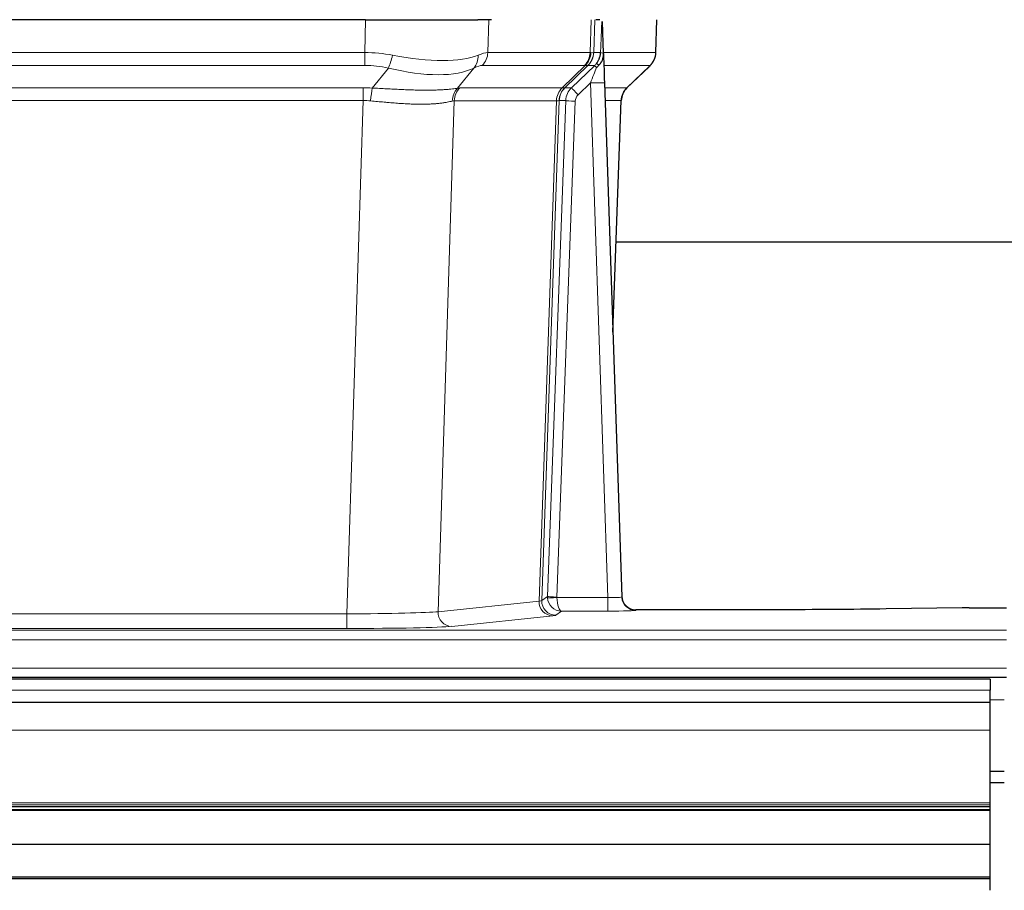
# Model space of a CAD drawing. Header units: inches. Extents: x 0 to 20790, y -12 to 14700.
# Tile 101 of 184: x 4601 to 4811, y 11947 to 12133. Entities that reach past the tile are written whole.
import ezdxf

# ---------------------------------------------------------------- set-up
doc = ezdxf.new("R2010")
doc.units = ezdxf.units.IN
doc.layers.add('1', color=7, linetype='Continuous', true_color=0xffffff)

msp = doc.modelspace()

# ---------------------------------------------------------------- linework, layer by layer
at = {"layer": '1', "color": 2, "linetype": 'Continuous', "lineweight": 25}
for p, q in [((4674.781, 12132.719), (4459.558, 12132.719)), ((4674.781, 12132.719), (4698.64, 12132.719)), ((4701.535, 12132.719), (4698.64, 12132.719)), ((4724.573, 12132.719), (4723.789, 12132.719)), ((4736.519, 12125.709), (4736.767, 12132.719)), ((4725.381, 12125.558), (4725.154, 12132.288)), ((4725.382, 12125.508), (4725.381, 12125.558)), ((4730.368, 12118.195), (4735.106, 12122.704)), ((4725.59, 12119.241), (4729.278, 12009.864)), ((4727.378, 12066.216), (4729.157, 12115.49)), ((4896.227, 12085.347), (4728.003, 12085.347)), ((4729.278, 12009.864), (4729.286, 12009.73)), ((4762.169, 12007.098), (4732.266, 12007.098)), ((4801.713, 12007.507), (4785.549, 12007.263)), ((4803.212, 12007.518), (4811.169, 12007.518)), ((4807.669, 11992.324), (3830.669, 11992.324)), ((4323.169, 11992.719), (4811.169, 11992.719)), ((4807.669, 11992.324), (4807.669, 11989.96)), ((4807.669, 11987.324), (4807.669, 11989.96)), ((4807.669, 11987.324), (3830.669, 11987.324)), ((4807.669, 11981.466), (4807.669, 11987.324)), ((4807.669, 11965.984), (4807.669, 11981.466)), ((4807.669, 11972.719), (4810.666, 11972.719)), ((4807.668, 11970.324), (4810.669, 11970.324)), ((4807.669, 11965.135), (3830.669, 11965.135)), ((4807.669, 11965.559), (4807.669, 11965.984)), ((4807.669, 11965.135), (4807.669, 11965.559)), ((4807.669, 11964.468), (4807.669, 11965.135)), ((4807.669, 11964.468), (3830.669, 11964.468)), ((4807.669, 11964.332), (3830.669, 11964.332)), ((4807.669, 11964.332), (4807.669, 11964.468)), ((4807.669, 11957.101), (4807.669, 11964.332)), ((4807.669, 11957.101), (3830.669, 11957.101)), ((4807.669, 11950.166), (4807.669, 11957.101)), ((4807.669, 11950.166), (3830.669, 11950.166)), ((4807.669, 11949.813), (4807.669, 11950.166)), ((4807.669, 11949.813), (3830.669, 11949.813)), ((4807.669, 11947.365), (4807.669, 11949.813))]:
    msp.add_line(p, q, dxfattribs=at)
at = {"layer": '1', "color": 110, "linetype": 'Continuous', "lineweight": 13}
for p, q in [((4674.59, 12125.725), (4674.781, 12132.719)), ((4700.963, 12132.719), (4700.772, 12125.725)), ((4722.519, 12125.725), (4722.763, 12132.719)), ((4723.548, 12132.719), (4723.304, 12125.725)), ((4736.503, 12125.725), (4736.75, 12132.719)), ((4459.748, 12125.725), (4674.59, 12125.725)), ((4674.59, 12122.987), (4674.59, 12125.725)), ((4700.772, 12125.725), (4722.519, 12125.725)), ((4723.304, 12125.725), (4724.766, 12125.725)), ((4725.375, 12125.725), (4736.503, 12125.725)), ((4674.59, 12122.987), (4459.748, 12122.987)), ((4676.161, 12118.16), (4679.614, 12122.429)), ((4697.813, 12122.429), (4694.32, 12118.111)), ((4721.337, 12122.987), (4699.589, 12122.987)), ((4716.557, 12118.179), (4721.503, 12122.975)), ((4722.048, 12122.975), (4717.157, 12118.231)), ((4718.594, 12118.238), (4723.521, 12122.987)), ((4723.521, 12122.987), (4722.086, 12122.987)), ((4735.285, 12122.987), (4725.465, 12122.987)), ((4730.376, 12118.214), (4735.189, 12122.795)), ((4460.09, 12118.237), (4674.248, 12118.237)), ((4674.248, 12115.499), (4674.248, 12118.237)), ((4694.822, 12118.179), (4716.557, 12118.179)), ((4717.182, 12118.238), (4718.594, 12118.238)), ((4722.592, 12119.245), (4719.982, 12116.729)), ((4726.286, 12009.703), (4722.592, 12119.245)), ((4725.624, 12118.238), (4730.364, 12118.238)), ((4674.248, 12115.499), (4460.09, 12115.499)), ((4670.774, 12006.213), (4674.248, 12115.499)), ((4693.64, 12115.459), (4690.183, 12006.682)), ((4715.375, 12115.459), (4693.64, 12115.459)), ((4711.668, 12008.929), (4715.381, 12115.459)), ((4715.964, 12115.503), (4712.254, 12009.043)), ((4713.482, 12009.94), (4717.373, 12115.503)), ((4719.371, 12115.362), (4715.48, 12009.799)), ((4717.373, 12115.503), (4715.964, 12115.503)), ((4729.145, 12115.503), (4725.716, 12115.503)), ((4727.372, 12066.39), (4729.145, 12115.503)), ((4690.183, 12006.682), (4711.668, 12008.929)), ((4712.254, 12009.043), (4713.482, 12009.94)), ((4715.481, 12009.703), (4726.286, 12009.703)), ((4726.286, 12009.703), (4726.286, 12006.809)), ((4716.444, 12006.809), (4715.25, 12005.937)), ((4726.286, 12006.809), (4716.444, 12006.809)), ((4732.266, 12007.098), (4732.277, 12006.966)), ((4463.564, 12006.213), (4670.774, 12006.213)), ((4670.774, 12006.213), (4670.774, 12003.11)), ((4714.577, 12005.812), (4693.091, 12003.565)), ((4323.169, 12002.745), (4811.169, 12002.745)), ((4670.774, 12003.11), (4463.564, 12003.11)), ((4323.169, 12000.675), (4811.169, 12000.675)), ((4323.169, 11994.649), (4811.169, 11994.649)), ((4807.669, 11989.96), (3830.669, 11989.96)), ((4807.669, 11987.894), (4810.666, 11987.894)), ((4807.669, 11981.466), (3830.669, 11981.466)), ((4807.669, 11965.984), (3830.669, 11965.984)), ((4807.669, 11965.559), (3830.669, 11965.559))]:
    msp.add_line(p, q, dxfattribs=at)
for centre, major_axis, ratio, start_param, end_param in [((4673.941, 12102.865), (26.983, 1.545), 0.8452785, 1.2775604, 1.4983912), ((4679.614, 12125.306), (-0.881, -3.902), 0.2224052, 0.7930597, 1.5799958), ((4674.843, 12135.954), (-26.677, 8.186), 0.3267204, 1.882912, 2.7667489), ((4695.117, 12125.306), (1.736, -3.604), 0.8689501, 0.3464596, 1.1333957), ((4673.941, 12102.865), (27.492, 22.639), 0.1155218, 0.1441436, 0.3649744), ((4696.893, 12125.865), (0, -4), 0.9702957, 0.7679449, 1.5358897), ((4718.64, 12125.865), (0, -4), 0.9702957, 0.7679449, 1.5358897), ((4718.807, 12125.853), (-0.603, -3.954), 0.9772749, 0.9153799, 1.6837369), ((4719.271, 12125.853), (1.703, -3.619), 0.9971774, 0.3287851, 1.0971421), ((4719.309, 12125.865), (0, -4), 0.9993908, 0.7679449, 1.5358897), ((4695.51, 12102.865), (27.661, 22.629), 0.1172118, 0.1096856, 0.1416657), ((4696.66, 12135.954), (-26.658, 10.191), 0.0473724, 2.9456198, 3.0909709), ((4695.509, 12102.864), (27.808, 22.856), 0.0163196, 0.0204945, 0.0524746), ((4726.763, 12125.655), (-1.999, 0.077), 0.1036431, 0.0350743, 0.8106069), ((4732.508, 12125.865), (0, 4), 0.9993908, 3.9095375, 4.6774824), ((4673.941, 12099.987), (16.721, 16.271), 0.9721633, 0.5640914, 0.7849223), ((4674.843, 12135.954), (-25.873, 10.634), 0.4068526, 1.919368, 2.8032049), ((4676.637, 12099.987), (23.46, 22.829), 0.1194803, 0.122173, 0.3430038), ((4698.206, 12099.987), (23.636, 22.829), 0.1185164, 0.0901184, 0.1220986), ((4696.66, 12135.954), (-25.449, 12.923), 0.0600246, 2.9512599, 3.096611), ((4698.286, 12099.987), (23.811, 22.997), 0.0168484, 0.0174427, 0.0494225), ((4722.592, 12119.314), (1.856, 4.567), 0.0053314, 4.6992705, 5.4949999), ((4720.744, 12125.865), (3.533, 1.889), 0.9978057, 4.9883759, 5.1348763), ((4724.909, 12121.549), (1.388, -1.44), 0.0242285, 3.1658454, 3.9417885), ((4725.496, 12122.203), (1.583, -1.222), 0.0276319, 3.169255, 3.9405385), ((4711.469, 12099.987), (23.826, 22.997), 0.016839, 6.1714068, 6.3006297), ((4673.458, 12094.237), (17.528, 16.98), 0.9676454, 0.7049966, 0.7848442), ((4676.161, 12115.283), (0.32, 3.987), 0.0824896, 0.7712526, 1.5399639), ((4697.016, 12115.234), (-0.926, 3.891), 0.9457602, 0.5436933, 1.3082514), ((4697.519, 12115.301), (0, 4), 0.9702957, 0.7679449, 1.5315264), ((4670.757, 12094.07), (24.592, 23.931), 0.1189226, 0.1216051, 0.196623), ((4719.253, 12115.301), (0, 4), 0.9702957, 0.7679449, 1.5315264), ((4719.259, 12115.302), (-0.019, 4), 0.9702844, 0.7633847, 1.5270253), ((4719.934, 12115.354), (-1.442, 3.731), 0.998056, 0.3995344, 1.1665625), ((4719.959, 12115.36), (0, 4), 0.9993908, 0.7679449, 1.5351916), ((4692.344, 12094.219), (24.849, 24.015), 0.0168506, 0.0174341, 0.039887), ((4721.371, 12115.36), (2.83, 2.828), 0.9993905, 1.5533428, 2.3205896), ((4719.982, 12116.799), (1.388, -1.44), 0.0242285, 3.1658454, 4.7375178), ((4722.592, 12119.14), (2.998, 0.101), 0.0348797, 6.2820091, 7.8528054), ((4733.14, 12115.36), (0, -4), 0.9993908, 3.9095375, 4.6767843), ((4705.495, 12094.22), (24.879, 24.014), 0.016827, 6.2565923, 6.3006169), ((4721.371, 12115.29), (1.703, 1.052), 0.998638, 1.7848011, 2.5520478), ((4673.458, 12091.359), (2.819, 24.028), 0.8253154, 0.0219437, 0.1017912), ((4673.453, 12091.192), (20.559, 24.143), 0.1188179, 0.0965282, 0.1715461), ((4695.122, 12091.343), (20.849, 24.157), 0.0182438, 0.0122069, 0.0346604), ((4719.371, 12115.431), (1.999, -0.074), 0.0348758, 3.1764983, 4.7136745), ((4708.272, 12091.343), (20.882, 24.158), 0.0154016, 6.2548756, 6.2989002), ((4714.577, 12008.811), (0.312, -2.984), 0.969741, 4.5720353, 6.175756), ((4692.251, 12008.957), (20.016, 0.105), 0.0266879, 6.037898, 6.2472222), ((4715.25, 12008.936), (1.769, -2.423), 0.9990158, 4.0464368, 5.6519121), ((4716.48, 12009.834), (0.383, 2.976), 0.9995814, 1.6633112, 1.7590768), ((4715.48, 12009.869), (1.999, -0.074), 0.0348758, 3.1764983, 4.7136745), ((4715.481, 12009.773), (-1.997, -0.118), 0.0348391, 0.0373692, 1.5687431), ((4716.444, 12009.808), (-0.98, 2.84), 0.9849493, 1.294853, 2.8045628), ((4716.48, 12009.764), (0.606, 0.798), 0.9977279, 2.1841966, 2.279962), ((4716.444, 12009.808), (-0.028, 3), 0.3214645, 1.6026847, 3.1123946), ((4726.273, 12009.965), (-3.005, 0.103), 0.0869619, 1.577888, 3.1486843), ((4732.277, 12009.965), (-2.991, -0.235), 0.9996552, 0.0000105, 1.4923863), ((4670.768, 12006.711), (20.013, 0.095), 0.0248544, 4.7125895, 6.0379715), ((4693.091, 12006.564), (0.312, -2.984), 0.969741, 4.5720353, 6.175756), ((4726.273, 12006.966), (-6.003, 0), 0.0262109, 1.5728579, 3.1436542), ((4692.251, 12005.958), (23.014, 0), 0.0261612, 6.0380559, 6.2473801), ((4670.768, 12003.712), (-23.012, 0), 0.0261647, 1.5710736, 2.8964556)]:
    msp.add_ellipse(centre, major_axis=major_axis, ratio=ratio, start_param=start_param, end_param=end_param, dxfattribs=at)
at = {"layer": '1', "color": 2, "linetype": 'Continuous', "lineweight": 25}
for centre, major_axis, ratio, start_param, end_param in [((4725.59, 12119.415), (-0.227, 6.726), 0.0008736, 0.4374328, 1.5967123), ((4732.412, 12125.673), (3.174, -2.434), 0.9869112, 6.1322815, 6.2830018), ((4733.153, 12115.337), (-3.886, 0.947), 0.998973, 5.7186048, 6.4862172), ((4732.266, 12010.102), (-0.15, 3), 0.998739, 1.5545356, 3.0917055), ((4803.215, 12007.439), (-3, 0), 0.0262223, 4.7133912, 5.2365954)]:
    msp.add_ellipse(centre, major_axis=major_axis, ratio=ratio, start_param=start_param, end_param=end_param, dxfattribs=at)
at = {"layer": '1', "color": 110, "linetype": 'Continuous', "lineweight": 13}
for points, knots in [([(4724.766, 12125.725), (4724.787, 12126.277), (4724.809, 12126.829), (4724.852, 12127.931), (4724.873, 12128.482), (4724.906, 12129.307), (4724.917, 12129.581), (4724.939, 12130.13), (4724.95, 12130.404), (4724.973, 12130.951), (4724.984, 12131.224), (4725.001, 12131.633), (4725.007, 12131.769), (4725.018, 12132.04), (4725.024, 12132.176), (4725.03, 12132.311)], [0, 0, 0, 0, 0.25, 0.25, 0.5, 0.5, 0.625, 0.625, 0.75, 0.75, 0.875, 0.875, 0.9375, 0.9375, 1, 1, 1, 1]), ([(4676.161, 12118.16), (4676.679, 12118.138), (4677.194, 12118.113), (4678.219, 12118.062), (4678.73, 12118.035), (4679.364, 12118.002), (4679.491, 12117.996), (4679.744, 12117.983), (4679.87, 12117.976), (4680.246, 12117.957), (4680.496, 12117.944), (4681.238, 12117.907), (4681.725, 12117.884), (4682.683, 12117.84), (4683.155, 12117.82), (4684.084, 12117.785), (4684.541, 12117.77), (4685.214, 12117.751), (4685.437, 12117.745), (4685.768, 12117.738), (4685.877, 12117.736), (4686.041, 12117.732), (4686.096, 12117.731), (4686.205, 12117.729), (4686.691, 12117.721), (4687.16, 12117.717), (4687.965, 12117.715), (4688.743, 12117.72), (4689.466, 12117.736), (4690.161, 12117.757), (4690.496, 12117.771), (4690.896, 12117.791), (4690.975, 12117.795), (4691.131, 12117.803), (4691.209, 12117.808), (4691.438, 12117.821), (4691.585, 12117.831), (4692.015, 12117.861), (4692.284, 12117.882), (4692.785, 12117.928), (4693.018, 12117.951), (4693.45, 12117.999), (4693.648, 12118.022), (4694.01, 12118.069), (4694.174, 12118.091), (4694.32, 12118.111)], [0, 0, 0, 0, 0.0625, 0.0625, 0.125, 0.125, 0.140625, 0.140625, 0.15625, 0.15625, 0.1875, 0.1875, 0.25, 0.25, 0.3125, 0.3125, 0.375, 0.375, 0.40625, 0.40625, 0.421875, 0.421875, 0.4296875, 0.4296875, 0.4375, 0.5, 0.5, 0.5625, 0.625, 0.625, 0.6875, 0.6875, 0.703125, 0.703125, 0.71875, 0.71875, 0.75, 0.75, 0.8125, 0.8125, 0.875, 0.875, 0.9375, 0.9375, 1, 1, 1, 1]), ([(4693.221, 12115.398), (4693.065, 12115.356), (4692.893, 12115.313), (4692.518, 12115.227), (4692.315, 12115.185), (4691.877, 12115.103), (4691.642, 12115.063), (4691.142, 12114.988), (4690.877, 12114.953), (4690.455, 12114.905), (4690.31, 12114.89), (4690.087, 12114.868), (4690.011, 12114.861), (4689.859, 12114.848), (4689.782, 12114.841), (4689.394, 12114.81), (4689.071, 12114.789), (4688.401, 12114.754), (4687.707, 12114.729), (4686.966, 12114.721), (4686.2, 12114.722), (4685.805, 12114.727), (4685.347, 12114.737), (4685.296, 12114.739), (4685.194, 12114.741), (4685.142, 12114.743), (4684.987, 12114.747), (4684.676, 12114.757), (4684.362, 12114.769), (4683.726, 12114.796), (4683.296, 12114.818), (4682.422, 12114.871), (4681.978, 12114.9), (4681.076, 12114.967), (4680.618, 12115.003), (4679.921, 12115.061), (4679.687, 12115.081), (4679.333, 12115.112), (4679.215, 12115.123), (4678.977, 12115.144), (4678.858, 12115.155), (4678.262, 12115.209), (4677.782, 12115.253), (4676.816, 12115.343), (4676.331, 12115.388), (4675.842, 12115.432)], [0, 0, 0, 0, 0.0625, 0.0625, 0.125, 0.125, 0.1875, 0.1875, 0.25, 0.25, 0.28125, 0.28125, 0.296875, 0.296875, 0.3125, 0.3125, 0.375, 0.375, 0.4375, 0.5, 0.5, 0.5625, 0.5625, 0.5703125, 0.5703125, 0.578125, 0.578125, 0.59375, 0.625, 0.625, 0.6875, 0.6875, 0.75, 0.75, 0.8125, 0.8125, 0.84375, 0.84375, 0.859375, 0.859375, 0.875, 0.875, 0.9375, 0.9375, 1, 1, 1, 1]), ([(4715.943, 12115.498), (4715.907, 12115.484), (4715.841, 12115.474), (4715.654, 12115.46), (4715.532, 12115.458), (4715.381, 12115.459)], [0, 0, 0, 0, 0.5, 0.5, 1, 1, 1, 1])]:
    msp.add_open_spline(points, degree=3, knots=knots, dxfattribs=at)
at = {"layer": '1', "color": 2, "linetype": 'Continuous', "lineweight": 25}
msp.add_open_spline([(4725.03, 12132.311), (4725.033, 12132.307), (4725.058, 12132.299), (4725.116, 12132.292), (4725.154, 12132.288)], degree=3, dxfattribs=at)
for points, knots in [([(4723.913, 12123.424), (4723.929, 12123.445), (4723.946, 12123.467), (4723.978, 12123.511), (4723.994, 12123.533), (4724.041, 12123.599), (4724.071, 12123.643), (4724.159, 12123.776), (4724.213, 12123.865), (4724.313, 12124.047), (4724.36, 12124.138), (4724.424, 12124.278), (4724.445, 12124.325), (4724.484, 12124.42), (4724.503, 12124.467), (4724.556, 12124.61), (4724.588, 12124.707), (4724.644, 12124.901), (4724.668, 12124.999), (4724.71, 12125.2), (4724.727, 12125.302), (4724.746, 12125.458), (4724.751, 12125.511), (4724.76, 12125.617), (4724.764, 12125.671), (4724.766, 12125.725)], [0, 0, 0, 0, 0.03125, 0.03125, 0.0625, 0.0625, 0.125, 0.125, 0.25, 0.25, 0.375, 0.375, 0.4375, 0.4375, 0.5, 0.5, 0.625, 0.625, 0.75, 0.75, 0.875, 0.875, 0.9375, 0.9375, 1, 1, 1, 1]), ([(4724.368, 12123.024), (4724.387, 12123.048), (4724.407, 12123.07), (4724.447, 12123.114), (4724.467, 12123.135), (4724.507, 12123.177), (4724.527, 12123.198), (4724.567, 12123.24), (4724.586, 12123.26), (4724.644, 12123.323), (4724.681, 12123.366), (4724.754, 12123.452), (4724.788, 12123.496), (4724.855, 12123.587), (4724.888, 12123.633), (4724.934, 12123.704), (4724.949, 12123.728), (4724.978, 12123.777), (4724.992, 12123.801), (4725.062, 12123.925), (4725.111, 12124.027), (4725.197, 12124.238), (4725.234, 12124.346), (4725.273, 12124.486), (4725.28, 12124.514), (4725.294, 12124.571), (4725.301, 12124.6), (4725.32, 12124.686), (4725.33, 12124.743), (4725.358, 12124.916), (4725.384, 12125.15), (4725.386, 12125.388), (4725.382, 12125.508)], [0, 0, 0, 0, 0.03125, 0.03125, 0.0625, 0.0625, 0.09375, 0.09375, 0.125, 0.125, 0.1875, 0.1875, 0.25, 0.25, 0.3125, 0.3125, 0.34375, 0.34375, 0.375, 0.375, 0.5, 0.5, 0.625, 0.625, 0.65625, 0.65625, 0.6875, 0.6875, 0.75, 0.75, 0.875, 1, 1, 1, 1]), ([(4735.587, 12123.239), (4735.644, 12123.307), (4735.771, 12123.49), (4736.022, 12123.871), (4736.327, 12124.554), (4736.532, 12125.205), (4736.501, 12125.617), (4736.495, 12125.672)], [0, 0, 0, 0, 0.2255282, 0.4356233, 0.6511466, 0.9537437, 1, 1, 1, 1]), ([(4723.918, 12122.527), (4723.957, 12122.567), (4723.996, 12122.607), (4724.074, 12122.688), (4724.112, 12122.728), (4724.225, 12122.853), (4724.297, 12122.937), (4724.368, 12123.024)], [0, 0, 0, 0, 0.25, 0.25, 0.5, 0.5, 1, 1, 1, 1]), ([(4785.549, 12007.263), (4782.015, 12007.209), (4778.214, 12007.168), (4770.331, 12007.112), (4766.25, 12007.098), (4762.169, 12007.098)], [0, 0, 0, 0, 0.5, 0.5, 1, 1, 1, 1])]:
    msp.add_open_spline(points, degree=3, knots=knots, dxfattribs=at)
at = {"layer": '1', "color": 110, "linetype": 'Continuous', "lineweight": 13}
for points, weights in [([(4716.557, 12118.179), (4716.56, 12118.179), (4716.562, 12118.179)], [0.499999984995, 0.500000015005, 0.499999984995]), ([(4715.381, 12115.459), (4715.378, 12115.459), (4715.375, 12115.459)], [0.500000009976, 0.499999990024, 0.500000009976])]:
    msp.add_rational_spline(points, weights, degree=2, dxfattribs=at)
msp.add_open_spline([(4716.562, 12118.179), (4716.725, 12118.185), (4716.987, 12118.199), (4717.122, 12118.22), (4717.157, 12118.231)], degree=3, dxfattribs=at)

doc.saveas('drawing.dxf')
